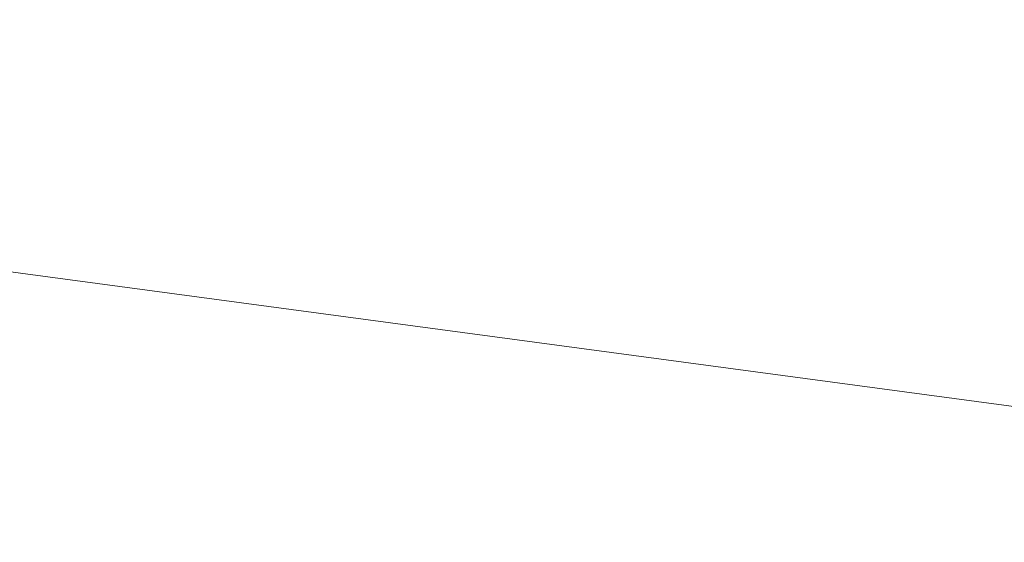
# Model space of a CAD drawing. Header units: millimetres. Extents: x -4738 to 65662, y -68080 to 6847.
# Tile 78 of 256: x -1639 to -598, y -36554 to -36001. Entities that reach past the tile are written whole.
import ezdxf

# ---------------------------------------------------------------- set-up
doc = ezdxf.new("R2010")
doc.units = ezdxf.units.MM
doc.layers.add('COTAS_P', color=1, linetype='Continuous', lineweight=0)
doc.dimstyles.new('R19_100', dxfattribs={"dimtxt": 250, "dimasz": 150, "dimexe": 150, "dimexo": 80, "dimgap": 100, "dimtad": 1, "dimtih": 1, "dimtoh": 1, "dimdsep": 46, "dimcen": 0.09, "dimadec": 0, "dimazin": 0, "dimtfac": 1, "dimtdec": 4, "dimtofl": 0, "dimtmove": 0, "dimatfit": 3, "dimfxl": 1, "dimtolj": 1, "dimtzin": 0, "dimarcsym": 0})

# ---------------------------------------------------------------- blocks, each defined once
blk = doc.blocks.new('DIM_R31_46')
at = {"layer": 'COTAS_P'}
for p, q in [((-4100, -35030), (-4219.9, -35922)), ((140, -35600), (20.1, -36492)), ((-4219.9, -35922), (-4065.3, -35897.4)), ((20.1, -36492), (-4219.9, -35922)), ((-4219.9, -35922), (-4077.2, -35986.6)), ((20.1, -36492), (-122.6, -36427.4)), ((20.1, -36492), (-134.6, -36516.6))]:
    blk.add_line(p, q, dxfattribs=at)
blk.add_text('4278.14 P', height=250, rotation=172.3434, dxfattribs=at).set_placement((-2113.2, -36306.1))

msp = doc.modelspace()

# ---------------------------------------------------------------- dimensions: what is measured, and where the dimension line sits
at = {"layer": 'COTAS_P'}
dim = msp.add_aligned_dim(p1=(140, -35600), p2=(-4100, -35030), distance=900, text='<> P', dimstyle='R19_100', dxfattribs=at)
dim.commit()
dim.dimension.update_dxf_attribs({"geometry": 'DIM_R31_46', "text_midpoint": (-2099.912, -36206.976)})

doc.saveas('drawing.dxf')
